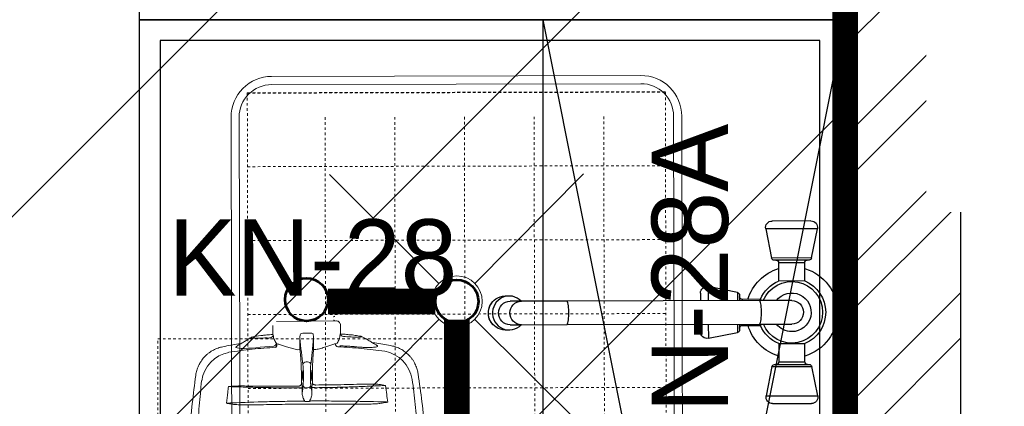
# Model space of a CAD drawing. Header units: inches. Extents: x 704 to 259546, y -107711 to 151004.
# Tile 80 of 256: x 127589 to 127627, y 20759 to 20774. Entities that reach past the tile are written whole.
import ezdxf
from ezdxf.enums import TextEntityAlignment as Align

# ---------------------------------------------------------------- set-up
doc = ezdxf.new("R2010")
doc.units = ezdxf.units.IN
doc.header["$MEASUREMENT"] = 0
doc.linetypes.add('11aa1PB-bd$0$11aa1PB-af$0$TRATTEGGIATA', pattern=[0.75, 0.5, -0.25])
doc.linetypes.add('HIDDEN2', pattern=[0.1875, 0.125, -0.0625])
for name, color, linetype in [('A-FORMATEXT', 255, 'Continuous'), ('PP BALL VALVE', 7, 'Continuous'), ('TEXT50', 7, 'Continuous')]:
    doc.layers.add(name, color=color, linetype=linetype)
for name, color, linetype, lineweight in [('EQUIP DIM', 8, 'Continuous', 0), ('EQUIPMENT', 3, 'Continuous', 25), ('FLOOR RAISE', 4, 'Continuous', 5), ('PD_BRICK WALL_230', 4, 'Continuous', 50), ('PD_HATCH', 45, 'Continuous', 9), ('PP-Waste Pipe', 3, 'Continuous', 25)]:
    doc.layers.add(name, color=color, linetype=linetype, lineweight=lineweight)
doc.layers.add('FAINTEQUIP', color=7, linetype='Continuous', lineweight=0, true_color=0x4a4747)
doc.styles.add('Arial', font='GOTHIC.TTF')
doc.styles.get("Standard").update_dxf_attribs({"font": 'arial.ttf', "height": 6})

# ---------------------------------------------------------------- blocks, each defined once
blk = doc.blocks.new('SINK 510')
at = {"layer": 'EQUIPMENT', "color": 8, "lineweight": 0}
for p, q in [((168040.9, 33385.6), (168174, 33252.5)), ((168351, 33385.6), (168217.9, 33252.5)), ((168174, 33208.6), (168040.9, 33075.5)), ((168217.9, 33208.6), (168351, 33075.5))]:
    blk.add_line(p, q, dxfattribs=at)
at = {"layer": 'EQUIPMENT', "color": 8, "lineweight": 13}
blk.add_lwpolyline([(168421.3, 32955.6), (167970.5, 32955.6, -0.414214), (167921, 33005.2), (167921, 33456, -0.414214), (167970.5, 33505.5), (168421.3, 33505.5, -0.414214), (168471, 33455.9), (168471, 33005.2, -0.414214)], format="xyb", close=True, dxfattribs=at)
at = {"layer": 'EQUIPMENT', "color": 8, "lineweight": 0}
blk.add_lwpolyline([(168421.3, 32965.5), (167970.5, 32965.5, -0.414214), (167930.9, 33005.2), (167930.9, 33456, -0.414214), (167970.5, 33495.6), (168421.3, 33495.6, -0.414214), (168461, 33455.9), (168461, 33005.2, -0.414214)], format="xyb", close=True, dxfattribs=at)
at = {"layer": 'EQUIPMENT', "color": 8, "linetype": 'HIDDEN2', "lineweight": 0}
blk.add_lwpolyline([(167940.9, 33485.6), (167940.9, 32975.5), (168451, 32975.5), (168451, 33485.6)], close=True, dxfattribs=at)
for points in [[(168000.2, 33485.6), (168000.2, 32975.5)], [(168090.4, 33485.6), (168090.4, 32975.5)], [(168180.5, 33485.6), (168180.5, 32975.5)], [(168270.7, 33485.6), (168270.7, 32975.5)], [(168360.9, 33485.6), (168360.9, 32975.5)], [(167967.9, 33390.8), (168421.3, 33390.8)], [(167967.9, 33305.8), (168421.3, 33305.8)], [(167967.9, 33220.8), (168421.3, 33220.8)], [(167967.9, 33135.8), (168421.3, 33135.8)], [(167967.9, 33050.8), (168421.3, 33050.8)]]:
    blk.add_lwpolyline(points, dxfattribs=at)
at = {"layer": 'EQUIPMENT', "color": 8, "linetype": 'HIDDEN2'}
blk.add_lwpolyline([(168451, 33485.6), (168451, 32975.5)], dxfattribs=at)
at = {"layer": 'EQUIPMENT', "color": 8, "lineweight": 0}
for radius in [31, 26.3]:
    blk.add_circle((168196, 33230.5), radius, dxfattribs=at)
blk = doc.blocks.new('sfv')
at = {"layer": 'EQUIPMENT', "color": 8, "linetype": 'Continuous'}
for p, q in [((-10910.49, -25959.56), (-10910.49, -25955.65)), ((-10877.99, -25955.65), (-10877.99, -25959.56)), ((-10905.49, -25971.28), (-10905.49, -25960.42)), ((-10882.99, -25960.42), (-10882.99, -25971.28)), ((-10905.49, -26014.72), (-10905.49, -25971.28)), ((-10882.99, -25971.28), (-10882.99, -26014.72)), ((-10905.49, -26199.37), (-10905.49, -26014.72)), ((-10882.99, -26014.72), (-10882.99, -26199.37)), ((-10912.87, -26142.86), (-10905.49, -26142.86)), ((-10882.99, -26142.86), (-10875.61, -26142.86)), ((-10913.39, -26178.35), (-10919, -26150.34)), ((-10919, -26150.34), (-10905.49, -26150.34)), ((-10882.99, -26150.34), (-10869.49, -26150.34)), ((-10869.49, -26150.34), (-10875.09, -26178.35)), ((-10913.39, -26178.35), (-10905.49, -26178.35)), ((-10910.94, -26180.36), (-10905.49, -26180.36)), ((-10906.74, -26200.36), (-10906.74, -26182.86)), ((-10906.74, -26182.86), (-10905.49, -26182.86)), ((-10882.99, -26178.35), (-10875.09, -26178.35)), ((-10882.99, -26180.36), (-10877.54, -26180.36)), ((-10882.99, -26182.86), (-10881.74, -26182.86)), ((-10881.74, -26182.86), (-10881.74, -26200.36)), ((-10906.74, -26200.36), (-10905.49, -26200.36)), ((-10905.49, -26230.36), (-10905.49, -26199.37)), ((-10882.99, -26199.37), (-10882.99, -26230.36)), ((-10882.99, -26200.36), (-10881.74, -26200.36)), ((-10981.74, -26248.99), (-10981.74, -26211.73)), ((-10974.27, -26205.6), (-10946.25, -26211.21)), ((-10974.27, -26255.11), (-10974.27, -26205.6)), ((-10946.25, -26249.51), (-10946.25, -26211.21)), ((-10842.23, -26211.21), (-10814.22, -26205.6)), ((-10842.23, -26211.21), (-10842.23, -26249.51)), ((-10814.22, -26205.6), (-10814.22, -26255.11)), ((-10806.74, -26211.73), (-10806.74, -26248.99)), ((-10944.24, -26247.06), (-10944.24, -26213.66)), ((-10941.74, -26217.86), (-10924.24, -26217.86)), ((-10941.74, -26242.86), (-10941.74, -26217.86)), ((-10924.24, -26242.86), (-10924.24, -26217.86)), ((-10864.24, -26217.86), (-10846.74, -26217.86)), ((-10864.24, -26217.86), (-10864.24, -26242.86)), ((-10846.74, -26217.86), (-10846.74, -26242.86)), ((-10844.24, -26213.66), (-10844.24, -26247.06)), ((-10946.25, -26249.51), (-10974.27, -26255.11)), ((-10924.24, -26242.86), (-10941.74, -26242.86)), ((-10846.74, -26242.86), (-10864.24, -26242.86)), ((-10814.22, -26255.11), (-10842.23, -26249.51))]:
    blk.add_line(p, q, dxfattribs=at)
for points in [[(-10905.49, -25971.1), (-10905.51, -25971.09), (-10907.16, -25969.26), (-10908.52, -25967.2), (-10909.53, -25964.97), (-10910.19, -25962.6), (-10910.48, -25960.17), (-10910.38, -25957.72), (-10909.91, -25955.32), (-10909.07, -25953.01), (-10907.88, -25950.86), (-10906.37, -25948.91), (-10904.58, -25947.21), (-10902.54, -25945.8), (-10900.32, -25944.71), (-10897.94, -25943.97), (-10895.48, -25943.6), (-10893, -25943.6), (-10890.54, -25943.97), (-10888.17, -25944.71), (-10885.94, -25945.8), (-10883.9, -25947.21), (-10882.11, -25948.91), (-10880.6, -25950.86), (-10879.41, -25953.01), (-10878.57, -25955.32), (-10878.1, -25957.72), (-10878, -25960.17), (-10878.29, -25962.6), (-10878.95, -25964.97), (-10879.97, -25967.2), (-10881.32, -25969.26), (-10882.97, -25971.09), (-10882.99, -25971.1)], [(-10882.99, -26014.72), (-10883.18, -26015.08), (-10883.75, -26015.43), (-10884.68, -26015.75), (-10885.93, -26016.04), (-10887.46, -26016.28), (-10889.23, -26016.47), (-10891.16, -26016.6), (-10893.2, -26016.67), (-10895.28, -26016.67), (-10897.32, -26016.6), (-10899.26, -26016.47), (-10901.02, -26016.28), (-10902.55, -26016.04), (-10903.81, -26015.75), (-10904.73, -26015.43), (-10905.3, -26015.08), (-10905.49, -26014.72)], [(-10882.99, -26199.37), (-10883.18, -26199.73), (-10883.75, -26200.08), (-10884.68, -26200.4), (-10885.93, -26200.69), (-10887.46, -26200.93), (-10889.23, -26201.12), (-10891.16, -26201.25), (-10893.2, -26201.32), (-10895.28, -26201.32), (-10897.32, -26201.25), (-10899.26, -26201.12), (-10901.02, -26200.93), (-10902.55, -26200.69), (-10903.81, -26200.4), (-10904.73, -26200.08), (-10905.3, -26199.73), (-10905.49, -26199.37)]]:
    blk.add_lwpolyline(points, dxfattribs=at)
for centre, radius, start, end in [((-10894.24, -25956), 16.37, 33.48866, 145.49719), ((-10894.24, -25955.81), 16.24, 45.43296, 145.8895), ((-10894.65, -25955.66), 15.84, 145.68555, 179.95156), ((-10894.24, -25960.56), 11.25, 0.68507, 179.31493), ((-10893.82, -25955.66), 15.83, 0.02949, 33.29039), ((-10894.24, -25971.41), 11.25, 0.68507, 179.31493), ((-10912.87, -26149.11), 6.25, 90, 191.30993), ((-10875.61, -26149.11), 6.25, 348.69007, 90), ((-10910.94, -26177.86), 2.5, 191.30993, 270), ((-10909.24, -26182.86), 2.5, 0, 90), ((-10879.24, -26182.86), 2.5, 90, 180), ((-10877.54, -26177.86), 2.5, 270, 348.69007), ((-10894.24, -26230.36), 43.75, 106.60155, 163.39845), ((-10894.24, -26230.36), 43.75, 16.60155, 73.39845), ((-10894.24, -26230.36), 32.5, 112.61986, 157.38014), ((-10894.24, -26230.36), 29.49, 112.42642, 270), ((-10894.24, -26230.36), 29.49, 270, 67.57358), ((-10894.24, -26230.36), 32.5, 22.61986, 67.38014), ((-10975.49, -26211.73), 6.25, 78.69007, 180), ((-10946.74, -26213.66), 2.5, 0, 78.69007), ((-10841.74, -26213.66), 2.5, 101.30993, 180), ((-10812.99, -26211.73), 6.25, 0, 101.30993), ((-10941.74, -26215.36), 2.5, 180, 270), ((-10894.24, -26230.36), 18.54, 127.3515, 0), ((-10894.24, -26230.36), 18.54, 0, 52.6485), ((-10846.74, -26215.36), 2.5, 270, 0), ((-10894.24, -26230.36), 11.25, 180, 0), ((-10975.49, -26248.99), 6.25, 180, 281.30993), ((-10946.74, -26247.06), 2.5, 281.30993, 0), ((-10941.74, -26245.36), 2.5, 90, 180), ((-10894.24, -26230.36), 43.75, 196.60155, 343.39845), ((-10894.24, -26230.36), 32.5, 202.61986, 270), ((-10894.24, -26230.36), 32.5, 270, 337.38014), ((-10846.74, -26245.36), 2.5, 0, 90), ((-10841.74, -26247.06), 2.5, 180, 258.69007), ((-10812.99, -26248.99), 6.25, 258.69007, 0)]:
    blk.add_arc(centre, radius, start, end, dxfattribs=at)
blk = doc.blocks.new('A$C1D4F2A26')
at = {"layer": 'EQUIPMENT', "color": 8, "ltscale": 12}
for p, q in [((6405.61, -7652.61), (6705.62, -6153.88)), ((6405.62, -6153.88), (6705.61, -7652.61))]:
    blk.add_line(p, q, dxfattribs=at)
for points in [[(6705.61, -6153.88), (6705.61, -4953.88), (6005.61, -4953.88), (6005.61, -6153.88)], [(6405.61, -7652.61), (6705.61, -7652.61), (6705.62, -6153.88), (6405.62, -6153.88)]]:
    blk.add_lwpolyline(points, close=True, dxfattribs=at)
at = {"layer": 'EQUIPMENT', "color": 8}
for points in [[(6005.61, -7652.61), (6705.61, -7652.61), (6705.61, -6153.88), (6005.61, -6153.88)], [(6026.25, -7631.86), (6680.42, -7631.97), (6680.52, -6174.62), (6026.35, -6174.52)]]:
    blk.add_lwpolyline(points, close=True, dxfattribs=at)
at = {"layer": 'EQUIPMENT', "color": 8, "rotation": 90.13992969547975}
for name, p, xscale, yscale, zscale in [('SINK 510', (33661.31, -143062.6), 0.8127174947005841, 0.8127174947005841, 0.8127174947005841), ('sfv', (-20460.57, -17782.61), -1.034709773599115, 1.034709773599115, 1.034709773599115)]:
    blk.add_blockref(name, p, dxfattribs=dict(at, xscale=xscale, yscale=yscale, zscale=zscale))
at = {"layer": 'EQUIP DIM', "color": 8, "ltscale": 50, "style": 'Arial'}
for s, rotation, p in [('KN-28A', 90.00064, (6551.5, -6434.04)), ('KN-28', 0.00064, (6177.73, -6389.61))]:
    blk.add_text(s, height=75.583, rotation=rotation, dxfattribs=at).set_placement(p, align=Align.MIDDLE_CENTER)
at = {"layer": 'EQUIP DIM', "color": 8, "char_height": 45, "attachment_point": 1}
for s, insert, width, rotation in [('\\pi28.439;{\\H1.2222x;\\C256;3 Bowl Sink for Dishwash \\P\\pi125.42;with overhead shelf \\P\\pi79.124;(1500WX700DX850H)}', (6119.03, -7436.2), 915.3032, 89.80036), ('\\pi18.48;{\\H1.2222x;\\C256;Dirty Dish Landing \\P\\pi-51.695;(1200WX700DX850H)}', (6083.17, -5667.82), 653.6647, 89.80036), ('\\pi301.72;{\\H1.2222x;\\C256;Two Burner\\P\\pi190.2;\\H0.81818x;(1200WX750DX850H)}', (1773.68, -6078.86), 999.8121, 1.02948)]:
    blk.add_mtext(s, dxfattribs=dict(at, insert=insert, width=width, rotation=rotation))
blk = doc.blocks.new('GF')
at = {"layer": 'PD_HATCH'}
h = blk.add_hatch(dxfattribs=at)
h.set_pattern_fill('ANSI32', color=8, scale=10)
h.set_pattern_definition([(45, (-14275.403, 2047.8815), (-2.65165043, 2.65165043), []), (45, (-14273.6353, 2047.8815), (-2.65165043, 2.65165043), [])])
h.paths.add_polyline_path([(128238.35, 20697.635), (128071.85, 20697.635), (128071.85, 20688.635), (128238.35, 20688.635)])
h.paths.add_polyline_path([(128056.85, 20697.635), (128034.35, 20697.635), (128034.35, 20688.635), (128056.85, 20688.635)])
h.paths.add_polyline_path([(127914.35, 20697.635), (127891.85, 20697.635), (127891.85, 20688.635), (127914.35, 20688.635)])
h.paths.add_polyline_path([(127876.85, 20697.635), (127852.1, 20697.635), (127852.1, 20688.635), (127876.85, 20688.635)])
h.paths.add_polyline_path([(127721.478, 20697.635), (127707.35, 20697.635), (127707.35, 20688.635), (127732.1, 20688.635), (127732.1, 20697.635), (127725.978, 20697.635), (127725.978, 21016.634), (127721.478, 21016.634)])
h.paths.add_polyline_path([(127620.978, 21016.635), (127625.478, 21016.635), (127625.478, 20697.635), (127620.978, 20697.635)])
h.paths.add_polyline_path([(127338.35, 20688.635), (127363.1, 20688.635), (127363.1, 20697.635), (127356.978, 20697.635), (127356.978, 21016.635), (127332.978, 21016.635), (127332.978, 21012.135), (127352.478, 21012.135), (127352.478, 20697.635), (127338.35, 20697.635)])
h.paths.add_polyline_path([(127667.6, 20697.635), (127692.35, 20697.635), (127692.35, 20688.635), (127667.6, 20688.635)])
h.paths.add_polyline_path([(127547.6, 20697.635), (127522.85, 20697.635), (127522.85, 20688.635), (127547.6, 20688.635)])
h.paths.add_polyline_path([(127483.1, 20697.635), (127507.85, 20697.635), (127507.85, 20688.635), (127483.1, 20688.635)])
at = {"layer": 'PD_BRICK WALL_230', "color": 8, "lineweight": 30}
blk.add_lwpolyline([(127620.978, 21016.635), (127625.478, 21016.635), (127625.478, 20697.635), (127620.978, 20697.635)], close=True, dxfattribs=at)
at = {"layer": 'EQUIPMENT', "color": 8, "xscale": 0.03937002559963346, "yscale": 0.03937002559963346, "zscale": 0.03937002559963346}
blk.add_blockref('A$C1D4F2A26', (127356.978, 21016.635), dxfattribs=at)
blk = doc.blocks.new('GREASE TRAP')
at = {"linetype": 'Continuous', "lineweight": 0}
for p, q in [((192.7, 24.5), (194.1, 24.7)), ((194.1, 24.4), (192.9, 24.1)), ((194.1, 24.4), (194.1, 24.4)), ((126, 14.6), (126, 5.6)), ((130, 19.1), (196, 19.6)), ((199.6, 16.9), (199.1, 17.9)), ((200.2, 6.1), (200.2, 15.1)), ((101.5, 1), (101.5, 1.1)), ((105.1, 2.2), (104.8, 2.1)), ((106.1, 2.4), (105.1, 2.2)), ((105.9, 2.3), (105.5, 2.3)), ((155.7, 1.1), (155.8, -11.9)), ((170.7, -11.8), (170.6, 1.2)), ((203.4, 2.5), (203.8, 2.5)), ((221.2, 3), (217.8, 3.5)), ((221.2, 3), (221.5, 3)), ((71.3, -8.8), (71.3, -8.8)), ((86.3, -8.3), (86.3, -8.3)), ((112.3, -9.3), (127, -8.1)), ((129.9, -5.3), (131.8, -5.8)), ((194.6, -5.4), (196.5, -4.8)), ((255.1, -7.5), (255.1, -7.5)), ((155.8, -11.9), (153.2, -12)), ((173.2, -11.8), (170.7, -11.8)), ((164.2, -25.3), (162.5, -25.3)), ((41.5, -40.2), (41.5, -40.2)), ((167.7, -35.1), (167.7, -35.1)), ((285.3, -38.5), (285.3, -38.5)), ((157.6, -48.7), (157.7, -49)), ((164.3, -53.7), (162.8, -53.8)), ((169.3, -48.9), (169.4, -48.7))]:
    blk.add_line(p, q, dxfattribs=at)
at = {"linetype": 'Continuous', "lineweight": 0, "flags": 128}
blk.add_lwpolyline([(86.3, -8.3), (86, -8.4), (85.5, -9.1), (85.8, -9.6), (86.9, -10), (88.8, -10.3), (91.4, -10.5), (94.7, -10.5), (98.5, -10.4), (102.9, -10.2), (107.4, -9.8), (112.3, -9.3), (112.3, -9.3), (112.3, -9.3)], dxfattribs=at)
at = {"linetype": 'Continuous', "lineweight": 0}
for centre, radius, start, end in [((192.9, 24), 0.175, 100.4029, 181.3223), ((194.2, 20.9), 1.4, 180.4029, 270.4029), ((196.1, 16.1), 3.5, 31.3666, 90.4029), ((196.7, 15.1), 3.5, 0.4029, 31.3666), ((123, 4.6), 3.47, 273.8373, 347.9506), ((159, 1.7), 4.5, 91.4189, 129.5992), ((167.3, 1.8), 4.5, 51.2066, 89.3869), ((203.7, 5.9), 3.44, 176.6809, 266.091), ((125.8, -4), 4.3, 286.8246, 341.9182), ((198.2, -5.3), 3.62, 181.5877, 256.2115), ((85.3, -51.8), 37.7, 101.4742, 171.3433), ((241.7, -50.7), 37.7, 9.4629, 79.3311), ((162.4, -28.8), 3.45, 89.2499, 172.4858), ((164.3, -28.7), 3.45, 8.32, 91.5559), ((155.3, -40.8), 13, 267.626, 282.6004), ((162.6, -50.4), 3.4, 191.9678, 273.0053), ((164.4, -50.3), 3.4, 267.8004, 348.838), ((171.6, -40.6), 13, 258.2221, 273.1759), ((70.6, -69), 5.1, 342.0367, 342.3594)]:
    blk.add_arc(centre, radius, start, end, dxfattribs=at)
for centre, major_axis, start_param, end_param in [((165.7, 113.6), (-1.2, 166.9), 2.309725, 2.586364), ((159, 113.5), (-1.2, 166.9), 3.696821, 3.973461), ((158.4, -40.2), (-0.1, 14), 3.824132, 5.727956), ((168.4, -40.1), (-0.1, 14), 0.555229, 2.459054), ((158.4, -45.8), (-0.1, 10.5), 3.449035, 3.871858), ((164.3, -115.1), (-0.6, 82.6), 0.682539, 0.730265), ((163.6, -115.1), (-0.6, 82.6), 5.55292, 5.600646), ((168.6, -45.7), (-0.1, 10.5), 2.411328, 2.834153)]:
    blk.add_ellipse(centre, major_axis=major_axis, ratio=0.087489, start_param=start_param, end_param=end_param, dxfattribs=at)
for points, knots in [([(101.5, 1.1), (100.3, 0.3), (97.7, -1.3), (93.8, -3.7), (90, -6), (87.5, -7.5), (86.3, -8.3)], [0, 0, 0, 0, 0.2528454, 0.5089886, 0.7672662, 1, 1, 1, 1]), ([(122.5, 1.1), (122.5, 1.1), (121.4, 0.6), (118.8, 1.2), (115.4, 0.7), (112, 0.7), (109.1, 0.6), (106.5, 0.5), (104.4, 0.5), (102.7, 0.6), (101.7, 0.7), (101.3, 0.9), (101.4, 1), (101.5, 1)], [0, 0, 0, 0, 0.000001, 0.102794, 0.208141, 0.312848, 0.420372, 0.524648, 0.631769, 0.736112, 0.843311, 0.947618, 1, 1, 1, 1]), ([(104.8, 2.2), (104.5, 2.1), (103.8, 2), (103.1, 1.8), (102.4, 1.5), (101.9, 1.3), (101.6, 1.1), (101.5, 1.1)], [0, 0, 0, 0, 0.216023, 0.560392, 0.763973, 0.942309, 1, 1, 1, 1]), ([(116.8, 3.9), (116.2, 3.8), (112.5, 3.6), (109, 2.9), (106.1, 2.4)], [0, 0, 0, 0, 0.163282, 1, 1, 1, 1]), ([(126.2, 4.7), (126.1, 4.7), (126, 4.7), (125.9, 4.7), (124.7, 4.6), (121.6, 4.4), (118.6, 4.1), (116.8, 3.8)], [-0.033141, -0.033141, -0.033141, -0.033141, 0, 0, 0, 0.400839, 1, 1, 1, 1]), ([(123.2, 1.2), (123, 1.2), (122.7, 1.1), (122.5, 1.1), (122.5, 1.1)], [0, 0, 0, 0, 0.9999461, 1, 1, 1, 1]), ([(126, 5.6), (126.1, 5.3), (126.1, 5.2), (126.2, 4.7), (126.3, 4.3), (126.4, 3.9)], [0, 0, 0, 0, 0.5, 0.5, 1, 1, 1, 1]), ([(126.4, 3.9), (126.5, 3.1), (126.7, 2.3), (127.1, 0.7), (127.4, 0), (127.9, -1.6), (128.3, -2.3), (129, -3.8), (129.4, -4.6), (129.9, -5.3)], [0, 0, 0, 0, 0.25, 0.25, 0.5, 0.5, 0.75, 0.75, 1, 1, 1, 1]), ([(156.2, 5.2), (156, 4.7), (155.7, 3.4), (155.7, 2), (155.7, 1.1)], [0, 0, 0, 0, 0.3484193, 1, 1, 1, 1]), ([(167.3, 6.3), (165.9, 6.1), (164.5, 6), (161.7, 6), (160.3, 6.1), (158.9, 6.2)], [0, 0, 0, 0, 0.5, 0.5, 1, 1, 1, 1]), ([(170.6, 1.2), (170.6, 1.7), (170.6, 2.6), (170.4, 4), (170.2, 4.9), (170.1, 5.3)], [0, 0, 0, 0, 0.374373, 0.684718, 1, 1, 1, 1]), ([(196.5, -4.8), (197, -4.1), (197.4, -3.4), (198.1, -1.9), (198.4, -1.1), (198.9, 0.5), (199.2, 1.2), (199.6, 2.8), (199.7, 3.6), (199.9, 4.4)], [0, 0, 0, 0, 0.25, 0.25, 0.5, 0.5, 0.75, 0.75, 1, 1, 1, 1]), ([(199.9, 4.4), (199.9, 4.9), (200, 5.2), (200.1, 5.7), (200.1, 5.9), (200.2, 6.1)], [0, 0, 0, 0, 0.5, 0.5, 1, 1, 1, 1]), ([(209.5, 4.5), (207.7, 4.7), (204.6, 5), (201.5, 5.2), (200.3, 5.2)], [0, 0, 0, 0, 0.598702, 1, 1, 1, 1]), ([(203.8, 2.5), (204.9, 2.4), (207.2, 2.2), (210.5, 2.1), (213.6, 1.9), (216.4, 1.8), (218.9, 1.8), (220.8, 1.8), (222.3, 1.9), (223.3, 2.1), (223.6, 2.2), (223.4, 2.5), (222.6, 2.7), (221.7, 2.9), (221.2, 3)], [0, 0, 0, 0, 0.0820775, 0.1665466, 0.2486247, 0.333071, 0.415408, 0.5001276, 0.5825184, 0.6672865, 0.7498339, 0.8347659, 0.9162327, 1, 1, 1, 1]), ([(217.8, 3.5), (215.8, 3.9), (213.1, 4.3), (210.3, 4.5), (209.5, 4.5)], [0, 0, 0, 0, 0.7275248, 1, 1, 1, 1]), ([(240.1, -7.2), (239.1, -6.6), (237, -5.4), (233.5, -3.3), (229.3, -0.8), (226.3, 1), (223.4, 2.4)], [0, 0, 0, 0, 0.179067, 0.418189, 0.690626, 1, 1, 1, 1]), ([(71.3, -8.7), (71.2, -8.7), (70.3, -8.9), (68.5, -9.3), (65.9, -10.1), (63.4, -11.1), (60.9, -12.3), (58.5, -13.7), (56.1, -15.3), (53.8, -17.2), (51.7, -19.2), (49.8, -21.3), (48.1, -23.6), (46.5, -25.9), (45.2, -28.3), (44, -30.8), (43.1, -33.4), (42.3, -35.9), (41.8, -38.2), (41.6, -39.6), (41.5, -40.2)], [0, 0, 0, 0, 0.0043, 0.062427, 0.120682, 0.179038, 0.237474, 0.295974, 0.360442, 0.424188, 0.487097, 0.549223, 0.610606, 0.671276, 0.731251, 0.79054, 0.849146, 0.907063, 0.964275, 1, 1, 1, 1]), ([(91.2, -5.3), (90.3, -5.4), (83.6, -6.3), (77, -7.6), (71.3, -8.7)], [0, 0, 0, 0, 0.132817, 1, 1, 1, 1]), ([(77.8, -14.8), (82.1, -14.2), (90.5, -12.9), (103.3, -11.4), (116.1, -10.2), (124.7, -9.6), (129.1, -9.3)], [0, 0, 0, 0, 0.249503, 0.499006, 0.749503, 1, 1, 1, 1]), ([(131.8, -5.8), (132.3, -6), (133.5, -6.2), (135.4, -6.9), (137.6, -7.6), (139.9, -8.3), (142.4, -9.1), (145, -9.9), (147.7, -10.7), (150.5, -11.4), (152.4, -11.8), (153.2, -12)], [0, 0, 0, 0, 0.110862, 0.221742, 0.336208, 0.450686, 0.561628, 0.67257, 0.786427, 0.900273, 1, 1, 1, 1]), ([(173.2, -11.8), (174.1, -11.6), (176, -11.2), (178.7, -10.5), (181.4, -9.7), (184, -8.9), (186.5, -8), (188.7, -7.2), (190.9, -6.5), (192.9, -5.8), (194, -5.5), (194.6, -5.4)], [0, 0, 0, 0, 0.099727, 0.210626, 0.321535, 0.435425, 0.549315, 0.660296, 0.771268, 0.885644, 1, 1, 1, 1]), ([(197.4, -8.8), (201.7, -9), (210.3, -9.5), (223.1, -10.6), (235.9, -11.9), (244.4, -13), (248.7, -13.6)], [0, 0, 0, 0, 0.249503, 0.499005, 0.749503, 1, 1, 1, 1]), ([(199.4, -7.6), (201.9, -7.7), (204.3, -7.9), (208, -8.1), (209.8, -8.2), (212, -8.4), (213.1, -8.5), (213.5, -8.5), (213.8, -8.6), (214, -8.6), (214.1, -8.6)], [0, 0, 0, 0, 0.5, 0.5, 0.75, 0.875, 0.9375, 0.96875, 0.96875, 1, 1, 1, 1]), ([(214.1, -8.6), (214.1, -8.6), (215.4, -8.6), (218, -9), (222, -9.2), (226.1, -9.5), (230.1, -9.6), (233.6, -9.5), (236.6, -9.4), (238.8, -9.1), (240.4, -8.7), (241, -8.2), (240.9, -7.7), (240.3, -7.3), (240.1, -7.2)], [0, 0, 0, 0, 0.000001, 0.077483, 0.156444, 0.251386, 0.349178, 0.444652, 0.543049, 0.640373, 0.740767, 0.840327, 0.943106, 1, 1, 1, 1]), ([(214.1, -8.6), (214.1, -8.6), (214.1, -8.6), (214.1, -8.6), (214.1, -8.6), (214.1, -8.6), (214.1, -8.6)], [0, 0, 0, 0, 0.000000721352, 0.000000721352, 0.000000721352, 0.000001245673, 0.000001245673, 0.000001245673, 0.000001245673]), ([(214.1, -8.6), (214.1, -8.6), (214.1, -8.6), (214.1, -8.6), (214.1, -8.6), (214.1, -8.6)], [0, 0, 0, 0, 0.341802, 0.948176, 1, 1, 1, 1]), ([(255.1, -7.4), (249.4, -6.4), (242.8, -5.2), (236.1, -4.4), (235.2, -4.3)], [0, 0, 0, 0, 0.868162, 1, 1, 1, 1]), ([(285.3, -38.5), (285.2, -37.7), (285, -36.1), (284.3, -33.7), (283.5, -31.1), (282.5, -28.6), (281.2, -26.1), (279.8, -23.6), (278, -21.2), (276.2, -19), (274.1, -16.9), (272, -15.1), (269.8, -13.4), (267.4, -11.9), (265, -10.6), (262.5, -9.5), (260, -8.6), (257.5, -7.9), (255.9, -7.6), (255.1, -7.4)], [0, 0, 0, 0, 0.047522, 0.105774, 0.164129, 0.222565, 0.281067, 0.345588, 0.409388, 0.472348, 0.534521, 0.59595, 0.656664, 0.716682, 0.776014, 0.834663, 0.892623, 0.94988, 1, 1, 1, 1]), ([(155.8, -11.9), (155.9, -13), (156.1, -14.7), (156.4, -17.6), (156.6, -20.2), (156.8, -23), (156.9, -26), (157.1, -29), (157.2, -32.2), (157.3, -35.5), (157.4, -37.8), (157.4, -38.9)], [0, 0, 0, 0, 0.1578809, 0.261641, 0.3654014, 0.4721602, 0.5789187, 0.6826798, 0.7864408, 0.8932205, 1, 1, 1, 1]), ([(169.5, -38.9), (169.5, -37.2), (169.5, -34.4), (169.6, -30.7), (169.7, -27.5), (169.8, -24.5), (169.9, -21.6), (170.1, -18.9), (170.3, -16.3), (170.5, -13.9), (170.6, -12.5), (170.7, -11.8)], [0, 0, 0, 0, 0.155431, 0.25949, 0.363548, 0.470649, 0.57775, 0.681803, 0.785857, 0.892928, 1, 1, 1, 1]), ([(41.5, -40.2), (40.2, -50.4), (37.5, -71.5), (34.6, -103.6), (32.8, -130.2), (32.3, -145.9), (32.3, -145)], [0, 0, 0, 0, 0.27832, 0.574596, 0.870871, 1, 1, 1, 1]), ([(159, -45.4), (158.9, -45.2), (158.8, -44.8), (158.7, -43.6), (158.6, -42), (158.6, -40.4), (158.6, -38.9), (158.6, -37.4), (158.7, -36), (158.8, -35.3), (158.9, -35.2), (158.9, -35.1)], [0, 0, 0, 0, 0.12873, 0.257, 0.385041, 0.513034, 0.593354, 0.721934, 0.850956, 0.980313, 1, 1, 1, 1]), ([(158.9, -35.1), (158.9, -35), (159, -34.7), (159.1, -35.1), (159.3, -35.9), (159.4, -37.3), (159.5, -38.8), (159.5, -39.8), (159.5, -40.2)], [0, 0, 0, 0, 0.154069, 0.335329, 0.515993, 0.696154, 0.875964, 1, 1, 1, 1]), ([(159.5, -40.2), (159.5, -40.4), (159.5, -41.2), (159.5, -41.9), (159.5, -42.8), (159.4, -43), (159.4, -43.2)], [0, 0, 0, 0, 0.170805, 0.715603, 0.716948, 1, 1, 1, 1]), ([(167.8, -45.4), (167.8, -45.4), (167.7, -45.2), (167.6, -44.4), (167.5, -43), (167.4, -41.5), (167.4, -39.9), (167.4, -38.3), (167.4, -36.7), (167.6, -35.5), (167.6, -35.1), (167.7, -34.9)], [0, 0, 0, 0, 0.060949, 0.185979, 0.310678, 0.434944, 0.512561, 0.636279, 0.760031, 0.884003, 1, 1, 1, 1]), ([(167.7, -34.9), (167.7, -34.9), (167.7, -34.6), (167.9, -34.7), (168, -35.2), (168.2, -36.3), (168.3, -37.8), (168.3, -39.2), (168.3, -39.9), (168.3, -40.1)], [0, 0, 0, 0, 0.0125521, 0.1986893, 0.3850478, 0.5712562, 0.7570178, 0.9421233, 1, 1, 1, 1]), ([(168.3, -40.1), (168.3, -40.6), (168.3, -41.6), (168.3, -43.1), (168.2, -44.5), (168, -45.3), (167.9, -45.7), (167.8, -45.5), (167.8, -45.4)], [0, 0, 0, 0, 0.132098, 0.323567, 0.515414, 0.707812, 0.900839, 1, 1, 1, 1]), ([(296, -143.2), (296, -143.2), (295.3, -128.4), (293.1, -101.8), (289.8, -69.7), (286.8, -48.7), (285.3, -38.5)], [0, 0, 0, 0, 0.128959, 0.425292, 0.721626, 1, 1, 1, 1]), ([(43.2, -101.3), (43.8, -92.1), (44.5, -82.8), (46.1, -64.4), (47, -55.3), (48, -46.1)], [0, 0, 0, 0, 0.5, 0.5, 1, 1, 1, 1]), ([(154.8, -53.8), (148.8, -53.8), (142.9, -53.8), (131.1, -53.7), (125.3, -53.6), (113.6, -53.4), (107.8, -53.3), (96.2, -53), (90.5, -52.8), (84.8, -52.6)], [0, 0, 0, 0, 0.25, 0.25, 0.5, 0.5, 0.75, 0.75, 1, 1, 1, 1]), ([(98.5, -51.8), (96.3, -51.8), (94, -51.7), (90.6, -51.7), (89.5, -51.7), (87.2, -51.8), (86.1, -51.8), (84.9, -51.9)], [0, 0, 0, 0, 0.5, 0.5, 0.75, 0.75, 1, 1, 1, 1]), ([(154.3, -52), (154.5, -52), (154.7, -51.9), (155.2, -51.8), (155.4, -51.7), (155.8, -51.5), (156, -51.4), (156.3, -51.2), (156.5, -51), (156.8, -50.7), (156.9, -50.6), (157.1, -50.2), (157.2, -50.1), (157.4, -49.7), (157.5, -49.5), (157.5, -49.2), (157.5, -49.1), (157.6, -48.9), (157.6, -48.8), (157.6, -48.7)], [0, 0, 0, 0, 0.125, 0.125, 0.25, 0.25, 0.375, 0.375, 0.5, 0.5, 0.625, 0.625, 0.75, 0.75, 0.875, 0.875, 0.9375, 0.9375, 1, 1, 1, 1]), ([(157.7, -49), (157.8, -49.1), (157.8, -49.2), (157.9, -49.7), (158, -50.1), (158, -50.9), (158.1, -51.3), (158.1, -52.4), (158.1, -52.9), (158.1, -53.5)], [0, 0, 0, 0, 0.25, 0.25, 0.5, 0.5, 0.75, 0.75, 1, 1, 1, 1]), ([(159.4, -43.2), (159.4, -43.5), (159.4, -44.2), (159.3, -45.1), (159.1, -45.6), (159, -45.5), (159, -45.4)], [0, 0, 0, 0, 0.138475, 0.425595, 0.712972, 1, 1, 1, 1]), ([(168.9, -53.4), (168.9, -52.8), (168.9, -52.3), (169, -51.3), (169, -50.8), (169.1, -50), (169.1, -49.7), (169.2, -49.2), (169.2, -49), (169.3, -48.9)], [0, 0, 0, 0, 0.25, 0.25, 0.5, 0.5, 0.75, 0.75, 1, 1, 1, 1]), ([(172.8, -50.7), (172.6, -50.7), (172.4, -50.6), (172, -50.6), (171.7, -50.5), (171.3, -50.4), (171.1, -50.3), (170.8, -50.2), (170.6, -50.1), (170.3, -49.9), (170.2, -49.8), (169.9, -49.6), (169.8, -49.5), (169.6, -49.3), (169.6, -49.1), (169.5, -49), (169.5, -48.9), (169.4, -48.8), (169.4, -48.7), (169.4, -48.7)], [0, 0, 0, 0, 0.125, 0.125, 0.25, 0.25, 0.375, 0.375, 0.5, 0.5, 0.625, 0.625, 0.75, 0.75, 0.875, 0.875, 0.9375, 0.9375, 1, 1, 1, 1]), ([(242.2, -51.5), (236.5, -51.8), (230.8, -52), (219.3, -52.5), (213.5, -52.7), (201.8, -53.1), (195.9, -53.2), (184.1, -53.5), (178.2, -53.6), (172.3, -53.6)], [0, 0, 0, 0, 0.25, 0.25, 0.5, 0.5, 0.75, 0.75, 1, 1, 1, 1]), ([(173, -50.7), (177.7, -50.6), (182.3, -50.6), (191.5, -50.5), (196.1, -50.4), (209.9, -50.1), (219.1, -49.9), (228.3, -49.7)], [0, 0, 0, 0, 0.25, 0.25, 0.5, 0.5, 1, 1, 1, 1]), ([(228.3, -49.7), (230.6, -49.6), (232.9, -49.6), (236.4, -49.7), (237.5, -49.7), (239.3, -49.8), (239.8, -49.8), (241, -49.9), (241.5, -49.9), (242.1, -50)], [0, 0, 0, 0, 0.5, 0.5, 0.75, 0.75, 0.875, 0.875, 1, 1, 1, 1]), ([(278.9, -44.5), (280, -53.6), (281.1, -62.8), (282.9, -81.2), (283.8, -90.4), (284.5, -99.6)], [0, 0, 0, 0, 0.5, 0.5, 1, 1, 1, 1]), ([(158.2, -59.2), (158.3, -58.8), (158.3, -58.4), (158.4, -57.8), (158.4, -57.5), (158.5, -56.6), (158.6, -56.2), (158.7, -55.8)], [0, 0, 0, 0, 0.25, 0.25, 0.5, 0.5, 1, 1, 1, 1]), ([(158.2, -59.2), (158.2, -59.8), (158.3, -60.5), (158.4, -61.8), (158.6, -62.4), (158.9, -63.7), (159.1, -64.3), (159.4, -65.3), (159.6, -65.6), (159.8, -66.2), (160, -66.5), (160.1, -66.8)], [0, 0, 0, 0, 0.25, 0.25, 0.5, 0.5, 0.75, 0.75, 0.875, 0.875, 1, 1, 1, 1]), ([(167.1, -66.7), (167.3, -66.4), (167.4, -66.1), (167.7, -65.5), (167.8, -65.2), (168.1, -64.3), (168.3, -63.6), (168.6, -62.4), (168.7, -61.7), (168.9, -60.4), (168.9, -59.7), (168.9, -59.1)], [0, 0, 0, 0, 0.125, 0.125, 0.25, 0.25, 0.5, 0.5, 0.75, 0.75, 1, 1, 1, 1]), ([(168.4, -55.7), (168.5, -56.1), (168.6, -56.6), (168.7, -57.4), (168.8, -57.7), (168.8, -58.4), (168.9, -58.7), (168.9, -59.1)], [0, 0, 0, 0, 0.5, 0.5, 0.75, 0.75, 1, 1, 1, 1]), ([(75.4, -70.6), (75.4, -70.6), (75.3, -70.6), (75.3, -70.6), (75.3, -70.6), (75.3, -70.6), (75.3, -70.6)], [0, 0, 0, 0, 0.0002012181, 0.0002012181, 0.0002012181, 0.0002381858, 0.0002381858, 0.0002381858, 0.0002381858]), ([(75.4, -70.6), (75.4, -70.6), (75.3, -70.6), (75.3, -70.6), (75.3, -70.6), (75.3, -70.6), (75.3, -70.6)], [0, 0, 0, 0, 0.0002027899, 0.0002027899, 0.0002027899, 0.000241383, 0.000241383, 0.000241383, 0.000241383]), ([(81.3, -71.7), (80.3, -71.5), (79.3, -71.3), (77.9, -71.1), (77.4, -71), (76.6, -70.9), (76.4, -70.8), (76, -70.7), (75.9, -70.7), (75.7, -70.7), (75.7, -70.7), (75.5, -70.6), (75.5, -70.6), (75.4, -70.6)], [0, 0, 0, 0, 0.5, 0.5, 0.75, 0.75, 0.875, 0.875, 0.9375, 0.9375, 0.96875, 0.96875, 1, 1, 1, 1]), ([(81.3, -70.3), (94, -69.8), (106.8, -69.3), (123.1, -68.9), (126.3, -68.8), (132.8, -68.7), (136.1, -68.6), (145.9, -68.5), (152.5, -68.4), (159, -68.3)], [0, 0, 0, 0, 0.5, 0.5, 0.625, 0.625, 0.75, 0.75, 1, 1, 1, 1]), ([(109, -72.4), (106.6, -72.4), (104.3, -72.5), (99.7, -72.5), (97.4, -72.5), (92.8, -72.5), (90.5, -72.4), (87, -72.2), (85.9, -72.2), (84.1, -72), (83.6, -72), (82.4, -71.8), (81.8, -71.8), (81.3, -71.7)], [0, 0, 0, 0, 0.25, 0.25, 0.5, 0.5, 0.75, 0.75, 0.875, 0.875, 0.9375, 0.9375, 1, 1, 1, 1]), ([(218.3, -71.6), (209.2, -71.5), (200.1, -71.5), (181.9, -71.5), (172.8, -71.5), (159.1, -71.6), (154.5, -71.6), (145.4, -71.7), (140.8, -71.8), (127.1, -72), (118, -72.2), (109, -72.4)], [0, 0, 0, 0, 0.25, 0.25, 0.5, 0.5, 0.625, 0.625, 0.75, 0.75, 1, 1, 1, 1]), ([(160.1, -66.8), (160.3, -67.1), (160.5, -67.4), (160.9, -68.1), (161.1, -68.4), (161.3, -68.8)], [0, 0, 0, 0, 0.5, 0.5, 1, 1, 1, 1]), ([(167.1, -66.7), (166.9, -67.1), (166.7, -67.4), (166.4, -68.1), (166.2, -68.4), (166, -68.7)], [0, 0, 0, 0, 0.5, 0.5, 1, 1, 1, 1]), ([(168.3, -68.2), (171.5, -68.2), (174.8, -68.2), (181.4, -68.2), (184.7, -68.2), (194.5, -68.2), (201, -68.3), (220.4, -68.5), (233.2, -68.8), (245.9, -69.1)], [0, 0, 0, 0, 0.125, 0.125, 0.25, 0.25, 0.5, 0.5, 1, 1, 1, 1]), ([(246, -70.5), (245.4, -70.6), (244.9, -70.7), (243.7, -70.8), (243.1, -70.9), (241.4, -71.1), (240.3, -71.2), (236.8, -71.4), (234.5, -71.5), (229.9, -71.6), (227.6, -71.6), (223, -71.6), (220.7, -71.6), (218.3, -71.6)], [0, 0, 0, 0, 0.0625, 0.0625, 0.125, 0.125, 0.25, 0.25, 0.5, 0.5, 0.75, 0.75, 1, 1, 1, 1]), ([(251.9, -69.4), (251.8, -69.4), (251.8, -69.4), (251.6, -69.4), (251.6, -69.4), (251.4, -69.5), (251.3, -69.5), (250.9, -69.6), (250.7, -69.6), (249.9, -69.8), (249.4, -69.9), (248, -70.2), (247, -70.3), (246, -70.5)], [0, 0, 0, 0, 0.03125, 0.03125, 0.0625, 0.0625, 0.125, 0.125, 0.25, 0.25, 0.5, 0.5, 1, 1, 1, 1]), ([(251.9, -69.4), (251.9, -69.4), (252, -69.3), (252, -69.3), (252, -69.3), (252, -69.3), (252, -69.3)], [0, 0, 0, 0, 0.0001941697, 0.0001941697, 0.0001941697, 0.0002311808, 0.0002311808, 0.0002311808, 0.0002311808])]:
    blk.add_open_spline(points, degree=3, knots=knots, dxfattribs=at)
for points in [[(157.4, -38.9), (157.5, -42.2), (157.5, -45.5), (157.6, -48.7)], [(169.4, -48.7), (169.4, -45.4), (169.4, -42.1), (169.5, -38.9)], [(76.6, -58.7), (76.9, -56.6), (77.1, -54.5), (77.3, -52.4)], [(84.9, -51.9), (82.4, -52), (79.9, -52.2), (77.3, -52.4)], [(84.8, -52.6), (82.4, -52.5), (79.9, -52.5), (77.3, -52.4)], [(154, -52), (135.4, -52.1), (116.9, -52), (98.5, -51.8)], [(154.3, -52), (154.2, -52), (154.1, -52), (154, -52)], [(158.1, -53.5), (158.2, -55.4), (158.2, -57.3), (158.2, -59.2)], [(168.9, -59.1), (168.9, -57.2), (168.9, -55.3), (168.9, -53.4)], [(172.8, -50.7), (172.9, -50.7), (173, -50.7), (173, -50.7)], [(242.1, -50), (244.7, -50.3), (247.2, -50.7), (249.7, -51.2)], [(249.7, -51.2), (247.2, -51.3), (244.7, -51.4), (242.2, -51.5)], [(249.7, -51.2), (250.1, -54.5), (250.5, -57.8), (250.9, -61.1)], [(75.3, -70.6), (75.7, -66.6), (76.2, -62.6), (76.6, -58.7)], [(250.9, -61.1), (251.3, -63.8), (251.6, -66.6), (252, -69.3)], [(75.3, -70.6), (77.3, -70.5), (79.3, -70.4), (81.3, -70.3)], [(159, -68.3), (159.8, -68.5), (160.5, -68.6), (161.3, -68.8)], [(166, -68.7), (164.4, -68.7), (162.8, -68.7), (161.3, -68.8)], [(168.3, -68.2), (167.5, -68.4), (166.8, -68.6), (166, -68.7)], [(245.9, -69.1), (247.9, -69.2), (250, -69.3), (252, -69.3)]]:
    blk.add_open_spline(points, degree=3, dxfattribs=at)
at = {"layer": 'FAINTEQUIP', "color": 4, "linetype": '11aa1PB-bd$0$11aa1PB-af$0$TRATTEGGIATA'}
blk.add_lwpolyline([(0, -404), (0, 0), (337, 0), (337, -404), (0, -404)], dxfattribs=at)
at = {"layer": 'TEXT50'}
blk.add_arc((127.5, -6.9), 2.87, 303.7461, 33.3547, dxfattribs=at)

msp = doc.modelspace()

# ---------------------------------------------------------------- hatches: boundary and pattern name
at = {"layer": 'FLOOR RAISE'}
h = msp.add_hatch(dxfattribs=at)
h.set_pattern_fill('ANSI31', color=256, scale=80)
h.set_pattern_definition([(45, (996.19, 0), (-7.0710678, 7.0710678), [])])
h.paths.add_polyline_path([(127356.978, 20697.635), (127356.979, 21010.73), (127506.35, 21010.73), (127506.35, 20998.635), (127524.76, 20998.635), (127524.76, 21010.729), (127620.978, 21010.729), (127620.978, 20697.635), (127522.85, 20697.635), (127522.856, 20706.63), (127507.85, 20706.63), (127507.85, 20697.635), (127363.1, 20697.635)])

# ---------------------------------------------------------------- linework, layer by layer
at = {"layer": 'A-FORMATEXT', "color": 3, "lineweight": 53, "const_width": 1}
for points in [[(127604.978, 20763.362), (127600.784, 20763.362)], [(127605.818, 20745.669), (127605.818, 20762.646)]]:
    msp.add_lwpolyline(points, dxfattribs=at)
at = {"layer": 'A-FORMATEXT', "color": 3, "lineweight": 53}
for centre in [(127599.948, 20763.432), (127605.818, 20763.362)]:
    msp.add_circle(centre, 0.839, dxfattribs=at)
at = {"layer": 'FLOOR RAISE', "const_width": 1}
msp.add_lwpolyline([(127363.1, 20697.635), (127356.978, 20697.635), (127356.979, 21010.73), (127506.35, 21010.73), (127506.35, 20998.635), (127524.76, 20998.635), (127524.76, 21010.729), (127620.978, 21010.729), (127620.978, 20697.635), (127522.85, 20697.635), (127522.856, 20706.63), (127507.85, 20706.63), (127507.85, 20697.635), (127363.1, 20697.635)], dxfattribs=at)

# ---------------------------------------------------------------- block references
at = {"lineweight": 53}
msp.add_blockref('GF', (0, 0), dxfattribs=at)
at = {"layer": 'PP-Waste Pipe', "ltscale": 0.25, "xscale": 0.03560830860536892, "yscale": 0.03560830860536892, "zscale": 0.03560830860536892, "rotation": 359.9999999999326}
msp.add_blockref('GREASE TRAP', (127594.145, 20761.901), dxfattribs=at)

# ---------------------------------------------------------------- next in the draw order: texts
at = {"layer": 'FLOOR RAISE', "insert": (127627.148, 20769.757), "char_height": 6, "width": 79.39154, "attachment_point": 7, "style": 'Arial', "bg_fill": 2}
msp.add_mtext('{\\fTimes New Roman|b0|i0|c0|p34;FLOOR RAISE 250MM}', dxfattribs=at)

# ---------------------------------------------------------------- next in the draw order: linework, layer by layer
at = {"layer": 'PP BALL VALVE', "lineweight": 53}
msp.add_circle((130061.482, 21646.646), 129357.588, dxfattribs=at)

doc.saveas('drawing.dxf')
